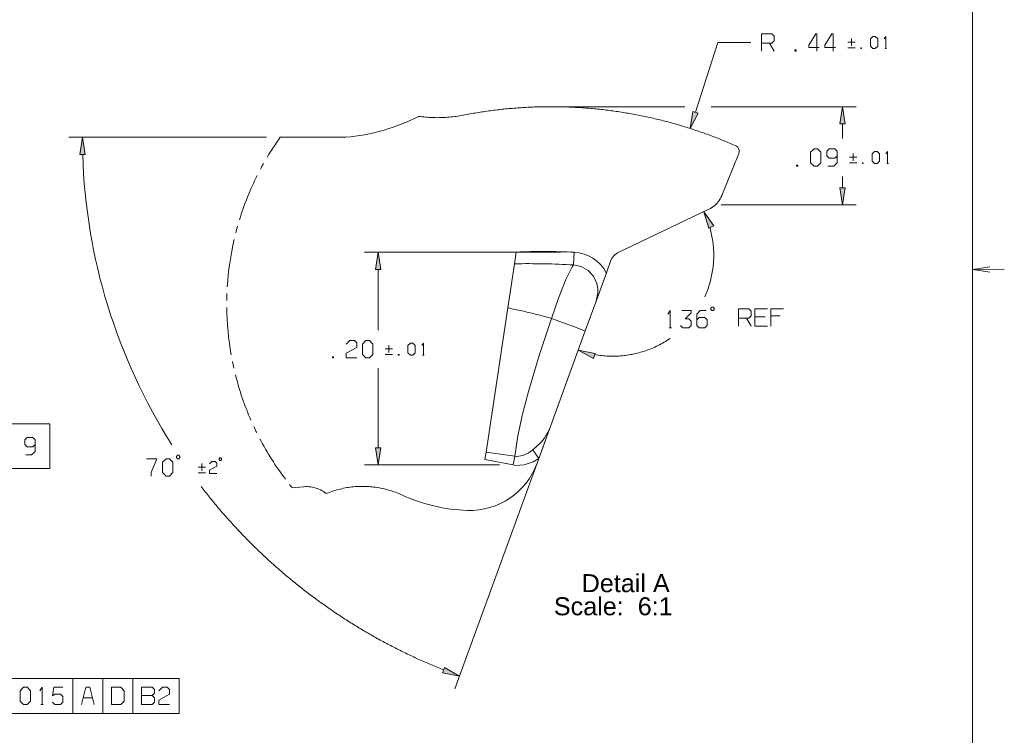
# Model space of a CAD drawing. Header units: inches. Extents: x 7.6 to 26, y -2.6 to 4.5.
# Tile 8 of 16: x 13.2 to 16, y -0.1 to 1.9. Entities that reach past the tile are written whole.
import ezdxf

# ---------------------------------------------------------------- set-up
doc = ezdxf.new("R2010")
doc.units = ezdxf.units.IN
doc.header["$MEASUREMENT"] = 0
doc.layers.get('0').update_dxf_attribs({"lineweight": 25})
doc.styles.add('PDF Monospace821BT-Roman', font='arial.ttf')

msp = doc.modelspace()

# ---------------------------------------------------------------- hatches: boundary and pattern name
for points in [[(15.1474, 1.6844), (15.1397, 1.6349), (15.1623, 1.6796), (15.1474, 1.6844), (15.1474, 1.6844), (15.1474, 1.6844)], [(15.5857, 1.6484), (15.5778, 1.6978), (15.57, 1.6484), (15.5857, 1.6484), (15.5857, 1.6484), (15.5857, 1.6484)], [(13.3967, 1.5603), (13.3889, 1.6096), (13.381, 1.5603), (13.3967, 1.5603), (13.3967, 1.5603), (13.3967, 1.5603)], [(15.57, 1.4644), (15.5778, 1.4151), (15.5857, 1.4644), (15.57, 1.4644), (15.57, 1.4644), (15.57, 1.4644)], [(15.2071, 1.3542), (15.1787, 1.3954), (15.1929, 1.3475), (15.2071, 1.3542), (15.2071, 1.3542), (15.2071, 1.3542)], [(14.2485, 1.2293), (14.2407, 1.2787), (14.2328, 1.2293), (14.2485, 1.2293), (14.2485, 1.2293), (14.2485, 1.2293)], [(14.866, 0.9871), (14.8169, 0.9966), (14.8607, 0.9723), (14.866, 0.9871), (14.866, 0.9871), (14.866, 0.9871)], [(14.2328, 0.7152), (14.2407, 0.6658), (14.2485, 0.7152), (14.2328, 0.7152), (14.2328, 0.7152), (14.2328, 0.7152)], [(14.4262, 0.0675), (14.4753, 0.058), (14.4316, 0.0822), (14.4262, 0.0675), (14.4262, 0.0675), (14.4262, 0.0675)]]:
    msp.add_hatch(color=7).paths.add_polyline_path(points)

# ---------------------------------------------------------------- linework, layer by layer
at = {"color": 7, "lineweight": 9}
for points in [[(15.9528, 3.8417), (7.7292, 3.8417), (7.7292, -1.3815), (15.9528, -1.3815)], [(15.6586, 1.8724), (15.6656, 1.8654), (15.6726, 1.8654), (15.6796, 1.8724), (15.6796, 1.8934), (15.6726, 1.9004), (15.6656, 1.9004), (15.6586, 1.8934)], [(15.441, 1.8612), (15.441, 1.8579), (15.4443, 1.8579), (15.4443, 1.8612)], [(15.6306, 1.8677), (15.6306, 1.8654), (15.6329, 1.8654), (15.6329, 1.8677)], [(15.1474, 1.6844), (15.1397, 1.6349), (15.1623, 1.6796)], [(15.5857, 1.6484), (15.5778, 1.6978), (15.57, 1.6484)], [(13.3967, 1.5603), (13.3889, 1.6096), (13.381, 1.5603)], [(15.486, 1.5364), (15.496, 1.5264), (15.506, 1.5264), (15.516, 1.5364), (15.516, 1.5664), (15.506, 1.5764), (15.496, 1.5764), (15.486, 1.5664)], [(15.6637, 1.5408), (15.6707, 1.5339), (15.6777, 1.5339), (15.6846, 1.5408), (15.6846, 1.5619), (15.6777, 1.5689), (15.6707, 1.5689), (15.6637, 1.5619)], [(15.6357, 1.5362), (15.6357, 1.5339), (15.638, 1.5339), (15.638, 1.5362)], [(15.446, 1.5297), (15.446, 1.5264), (15.4494, 1.5264), (15.4494, 1.5297)], [(15.57, 1.4644), (15.5778, 1.4151), (15.5857, 1.4644)], [(15.2071, 1.3542), (15.1787, 1.3954), (15.1929, 1.3475)], [(14.2485, 1.2293), (14.2407, 1.2787), (14.2328, 1.2293)], [(15.2019, 1.1104), (15.2052, 1.1104), (15.2085, 1.1137), (15.2085, 1.1171), (15.2052, 1.1204), (15.2019, 1.1204), (15.1985, 1.1171), (15.1985, 1.1137)], [(14.1955, 0.9842), (14.2055, 0.9742), (14.2155, 0.9742), (14.2255, 0.9842), (14.2255, 1.0142), (14.2155, 1.0242), (14.2055, 1.0242), (14.1955, 1.0142)], [(14.3265, 0.9887), (14.3335, 0.9817), (14.3405, 0.9817), (14.3475, 0.9887), (14.3475, 1.0098), (14.3405, 1.0167), (14.3335, 1.0167), (14.3265, 1.0098)], [(14.866, 0.9871), (14.8169, 0.9966), (14.8607, 0.9723)], [(14.1089, 0.9776), (14.1089, 0.9742), (14.1122, 0.9742), (14.1122, 0.9776)], [(14.2985, 0.9841), (14.2985, 0.9817), (14.3008, 0.9817), (14.3008, 0.9841)], [(13.0398, 0.7842), (13.0398, 0.6555), (13.2952, 0.6555), (13.2952, 0.7842)], [(14.2328, 0.7152), (14.2407, 0.6658), (14.2485, 0.7152)], [(13.6196, 0.6437), (13.6296, 0.6337), (13.6396, 0.6337), (13.6496, 0.6437), (13.6496, 0.6737), (13.6396, 0.6837), (13.6296, 0.6837), (13.6196, 0.6737)], [(13.663, 0.6837), (13.6663, 0.6837), (13.6696, 0.687), (13.6696, 0.6903), (13.6663, 0.6937), (13.663, 0.6937), (13.6596, 0.6903), (13.6596, 0.687)], [(13.785, 0.6792), (13.7874, 0.6792), (13.7896, 0.6815), (13.7896, 0.6839), (13.7874, 0.6862), (13.785, 0.6862), (13.7826, 0.6839), (13.7826, 0.6815)], [(14.4262, 0.0675), (14.4753, 0.058), (14.4316, 0.0822)], [(13.6676, -0.0495), (13.6676, 0.0505), (12.9493, 0.0505), (12.9493, -0.0495)], [(13.2093, -0.0145), (13.2193, -0.0245), (13.2293, -0.0245), (13.2393, -0.0145), (13.2393, 0.0155), (13.2293, 0.0255), (13.2193, 0.0255), (13.2093, 0.0155)], [(13.4726, -0.0245), (13.4993, -0.0245), (13.5093, -0.0145), (13.5093, 0.0155), (13.4993, 0.0255), (13.4726, 0.0255)]]:
    msp.add_lwpolyline(points, close=True, dxfattribs=at)
for points in [[(15.3443, 1.8579), (15.3443, 1.9079), (15.3743, 1.9079), (15.381, 1.9012), (15.381, 1.8879), (15.3743, 1.8812), (15.3443, 1.8812)], [(15.5043, 1.8579), (15.5043, 1.9079), (15.501, 1.9079), (15.481, 1.8746), (15.481, 1.8679), (15.511, 1.8679)], [(15.551, 1.8579), (15.551, 1.9079), (15.5476, 1.9079), (15.5276, 1.8746), (15.5276, 1.8679), (15.5576, 1.8679)], [(15.6983, 1.8934), (15.7029, 1.9004), (15.7029, 1.8654)], [(15.1548, 1.6819), (15.2193, 1.8829), (15.3143, 1.8829)], [(15.3676, 1.8812), (15.381, 1.8579)], [(15.5933, 1.8841), (15.6143, 1.8841)], [(15.6037, 1.8735), (15.6037, 1.8946)], [(15.5933, 1.8677), (15.6143, 1.8677)], [(15.7006, 1.8654), (15.7053, 1.8654)], [(14.7799, 1.6978), (15.1237, 1.6978)], [(15.1999, 1.6978), (15.6172, 1.6978)], [(15.5778, 1.6064), (15.5778, 1.6484)], [(13.9187, 1.6096), (13.3495, 1.6096)], [(15.536, 1.5264), (15.5527, 1.5264), (15.5627, 1.5364), (15.5627, 1.5697), (15.556, 1.5764), (15.5394, 1.5764), (15.5327, 1.5697), (15.5327, 1.5564), (15.5394, 1.5497), (15.556, 1.5497), (15.5627, 1.5564)], [(15.6088, 1.542), (15.6088, 1.563)], [(15.7033, 1.5619), (15.708, 1.5689), (15.708, 1.5339)], [(13.9108, 1.5348), (13.9083, 1.5305), (13.906, 1.5262), (13.9036, 1.5219), (13.9013, 1.5175)], [(15.5983, 1.5525), (15.6194, 1.5525)], [(15.5983, 1.5362), (15.6194, 1.5362)], [(15.7057, 1.5339), (15.7103, 1.5339)], [(15.5778, 1.4644), (15.5778, 1.4964)], [(15.2287, 1.4151), (15.6172, 1.4151)], [(13.8357, 1.3533), (13.8344, 1.3485), (13.833, 1.3438), (13.8318, 1.339), (13.8305, 1.3343)], [(15.1815, 1.1504), (15.1835, 1.1549), (15.1854, 1.1594), (15.1872, 1.164), (15.189, 1.1686), (15.1907, 1.1732), (15.1923, 1.1779), (15.1938, 1.1826), (15.1952, 1.1873), (15.1966, 1.192), (15.1978, 1.1967), (15.199, 1.2015), (15.2001, 1.2063), (15.2012, 1.2112), (15.2021, 1.216), (15.203, 1.2208), (15.2038, 1.2257), (15.2045, 1.2305), (15.2051, 1.2354), (15.2057, 1.2403), (15.2061, 1.2452), (15.2065, 1.2501), (15.2068, 1.2551), (15.207, 1.2599), (15.2071, 1.2648), (15.2071, 1.2698), (15.2071, 1.2747), (15.207, 1.2796), (15.2068, 1.2846), (15.2065, 1.2894), (15.2061, 1.2944), (15.2057, 1.2993), (15.2051, 1.3042), (15.2045, 1.309), (15.2038, 1.3139), (15.203, 1.3187), (15.2021, 1.3236), (15.2012, 1.3285), (15.2002, 1.3332), (15.1991, 1.338), (15.1978, 1.3428), (15.1966, 1.3476), (15.1962, 1.349)], [(14.7655, 1.2787), (14.2013, 1.2787)], [(14.2407, 1.0542), (14.2407, 1.2293)], [(16.0024, 1.2369), (15.9531, 1.2289), (16.0025, 1.2213)], [(16.0442, 1.2294), (15.9531, 1.2289)], [(13.8052, 1.1593), (13.8051, 1.1544), (13.8049, 1.1494), (13.8048, 1.1445), (13.8047, 1.1396)], [(15.0752, 1.1004), (15.0819, 1.1104), (15.0819, 1.0604)], [(15.1119, 1.0671), (15.1185, 1.0604), (15.1352, 1.0604), (15.1419, 1.0671), (15.1419, 1.0804), (15.1352, 1.0871), (15.1252, 1.0871), (15.1419, 1.1037), (15.1419, 1.1104), (15.1152, 1.1104)], [(15.1585, 1.0837), (15.1652, 1.0904), (15.1819, 1.0904), (15.1885, 1.0837), (15.1885, 1.0671), (15.1819, 1.0604), (15.1652, 1.0604), (15.1585, 1.0671), (15.1585, 1.1004), (15.1685, 1.1104), (15.1852, 1.1104)], [(15.2785, 1.0654), (15.2785, 1.1154), (15.3085, 1.1154), (15.3152, 1.1087), (15.3152, 1.0954), (15.3085, 1.0887), (15.2785, 1.0887)], [(15.3619, 1.1154), (15.3252, 1.1154), (15.3252, 1.0654), (15.3619, 1.0654)], [(15.4085, 1.1154), (15.3719, 1.1154), (15.3719, 1.0654)], [(14.6859, 0.7096), (14.6724, 0.6998), (14.6569, 0.6928), (14.6402, 0.6904), (14.6344, 0.691), (14.6433, 0.7498), (14.6568, 0.8126), (14.6736, 0.8771), (14.7048, 0.9811), (14.7402, 1.0881), (14.8065, 1.0639), (14.8333, 1.0536), (14.8367, 1.0521), (14.8371, 1.0518)], [(15.3019, 1.0887), (15.3152, 1.0654)], [(15.3252, 1.0921), (15.3552, 1.0921)], [(15.3719, 1.0954), (15.3985, 1.0954)], [(15.0785, 1.0604), (15.0852, 1.0604)], [(14.1489, 1.0142), (14.1589, 1.0242), (14.1722, 1.0242), (14.1789, 1.0176), (14.1789, 1.0042), (14.1489, 0.9876), (14.1489, 0.9742), (14.1789, 0.9742)], [(14.8648, 0.9837), (14.8696, 0.9828), (14.8745, 0.9821), (14.8794, 0.9814), (14.8843, 0.9808), (14.8892, 0.9803), (14.8941, 0.9799), (14.899, 0.9796), (14.904, 0.9793), (14.9088, 0.9792), (14.9137, 0.9791), (14.9187, 0.9791), (14.9236, 0.9792), (14.9285, 0.9793), (14.9335, 0.9796), (14.9383, 0.9798), (14.9433, 0.9803), (14.9481, 0.9807), (14.953, 0.9814), (14.9579, 0.982), (14.9628, 0.9828), (14.9676, 0.9836), (14.9724, 0.9845), (14.9773, 0.9855), (14.9821, 0.9866), (14.9869, 0.9877), (14.9917, 0.9889), (14.9964, 0.9903), (15.0011, 0.9917), (15.0058, 0.9931), (15.0105, 0.9946), (15.0151, 0.9963), (15.0197, 0.998), (15.0243, 0.9998), (15.0289, 1.0017), (15.0334, 1.0036), (15.0378, 1.0056), (15.0423, 1.0077), (15.0467, 1.0099), (15.0511, 1.0121), (15.0555, 1.0144), (15.0598, 1.0169), (15.064, 1.0193), (15.0683, 1.0219), (15.0724, 1.0244), (15.0765, 1.0271), (15.0806, 1.0298), (15.0814, 1.0304)], [(14.2612, 1.0004), (14.2822, 1.0004)], [(14.2717, 0.9899), (14.2717, 1.0109)], [(14.3662, 1.0098), (14.3708, 1.0167), (14.3708, 0.9817)], [(14.2612, 0.9841), (14.2822, 0.9841)], [(14.3685, 0.9817), (14.3732, 0.9817)], [(13.821, 0.9635), (13.822, 0.9587), (13.823, 0.9539), (13.8241, 0.9491), (13.8251, 0.9443)], [(14.2407, 0.7152), (14.2407, 0.9442)], [(13.8822, 0.7769), (13.8843, 0.7725), (13.8865, 0.768), (13.8886, 0.7636), (13.8908, 0.7592)], [(14.7341, 0.7689), (14.7194, 0.7426), (14.7092, 0.7308), (14.6859, 0.7096), (14.7033, 0.6844), (14.6869, 0.6747), (14.6611, 0.666), (14.6362, 0.6648), (14.6295, 0.6658), (14.5483, 0.6816)], [(13.2258, 0.6948), (13.2425, 0.6948), (13.2525, 0.7048), (13.2525, 0.7382), (13.2458, 0.7448), (13.2292, 0.7448), (13.2225, 0.7382), (13.2225, 0.7248), (13.2292, 0.7182), (13.2458, 0.7182), (13.2525, 0.7248)], [(14.7206, 0.7319), (14.4619, 0.021)], [(13.573, 0.6837), (13.603, 0.6837), (13.5863, 0.6437), (13.5863, 0.6337)], [(14.6295, 0.6658), (14.6344, 0.691), (14.5515, 0.7023)], [(13.722, 0.6598), (13.743, 0.6598)], [(13.7325, 0.6494), (13.7325, 0.6703)], [(13.7546, 0.6692), (13.7617, 0.6762), (13.771, 0.6762), (13.7757, 0.6715), (13.7757, 0.6622), (13.7546, 0.6505), (13.7546, 0.6412), (13.7757, 0.6412)], [(14.5902, 0.6658), (14.2013, 0.6658)], [(13.722, 0.6435), (13.743, 0.6435)], [(13.7306, 0.6037), (13.7337, 0.5998), (13.7367, 0.5959), (13.7397, 0.592), (13.7427, 0.5882), (13.7458, 0.5843), (13.7488, 0.5805), (13.7519, 0.5766), (13.755, 0.5728), (13.7581, 0.5689), (13.7612, 0.5651), (13.7643, 0.5613), (13.7674, 0.5576), (13.7706, 0.5537), (13.7737, 0.55), (13.7769, 0.5462), (13.7801, 0.5424), (13.7833, 0.5387), (13.7865, 0.5349), (13.7896, 0.5312), (13.7929, 0.5275), (13.7961, 0.5237), (13.7994, 0.5201), (13.8026, 0.5164), (13.8059, 0.5127), (13.8092, 0.509), (13.8124, 0.5053), (13.8158, 0.5017), (13.819, 0.498), (13.8224, 0.4944), (13.8257, 0.4908), (13.829, 0.4872), (13.8324, 0.4836), (13.8358, 0.48), (13.8391, 0.4764), (13.8425, 0.4728), (13.8459, 0.4693), (13.8493, 0.4657), (13.8527, 0.4621), (13.8562, 0.4586), (13.8596, 0.4551), (13.863, 0.4516), (13.8665, 0.4481), (13.8699, 0.4446), (13.8734, 0.4411), (13.8769, 0.4376), (13.8804, 0.4342), (13.8839, 0.4307), (13.8874, 0.4273), (13.891, 0.4239), (13.8945, 0.4205), (13.898, 0.417), (13.9016, 0.4136), (13.9052, 0.4103), (13.9087, 0.4069), (13.9124, 0.4035), (13.916, 0.4001), (13.9196, 0.3968), (13.9232, 0.3935), (13.9268, 0.3901), (13.9305, 0.3869), (13.9341, 0.3835), (13.9378, 0.3803), (13.9415, 0.3769), (13.9451, 0.3737), (13.9488, 0.3704), (13.9525, 0.3672), (13.9562, 0.3639), (13.9599, 0.3607), (13.9637, 0.3575), (13.9674, 0.3543), (13.9711, 0.3511), (13.9749, 0.3479), (13.9787, 0.3448), (13.9824, 0.3416), (13.9862, 0.3385), (13.99, 0.3353), (13.9938, 0.3322), (13.9976, 0.3291), (14.0015, 0.326), (14.0053, 0.3229), (14.0091, 0.3198), (14.013, 0.3167), (14.0168, 0.3137), (14.0207, 0.3107), (14.0246, 0.3076), (14.0285, 0.3046), (14.0324, 0.3016), (14.0362, 0.2986), (14.0401, 0.2956), (14.0441, 0.2926), (14.048, 0.2896), (14.0519, 0.2867), (14.0559, 0.2838), (14.0599, 0.2808), (14.0638, 0.2779), (14.0678, 0.2751), (14.0717, 0.2721), (14.0758, 0.2693), (14.0797, 0.2664), (14.0837, 0.2635), (14.0878, 0.2607), (14.0918, 0.2578), (14.0958, 0.2551), (14.0999, 0.2522), (14.104, 0.2494), (14.108, 0.2467), (14.1121, 0.2439), (14.1161, 0.2411), (14.1202, 0.2384), (14.1243, 0.2356), (14.1284, 0.2329), (14.1325, 0.2302), (14.1366, 0.2275), (14.1408, 0.2248), (14.1449, 0.2221), (14.149, 0.2195), (14.1532, 0.2169), (14.1573, 0.2142), (14.1615, 0.2116), (14.1656, 0.2089), (14.1699, 0.2064), (14.174, 0.2037), (14.1782, 0.2012), (14.1824, 0.1986), (14.1866, 0.1961), (14.1908, 0.1935), (14.1951, 0.191), (14.1993, 0.1885), (14.2035, 0.186), (14.2078, 0.1835), (14.212, 0.181), (14.2163, 0.1786), (14.2205, 0.1762), (14.2249, 0.1737), (14.2291, 0.1713), (14.2334, 0.1689), (14.2377, 0.1664), (14.242, 0.1641), (14.2463, 0.1617), (14.2506, 0.1594), (14.255, 0.157), (14.2593, 0.1546), (14.2636, 0.1523), (14.268, 0.1501), (14.2724, 0.1478), (14.2767, 0.1455), (14.281, 0.1432), (14.2854, 0.141), (14.2898, 0.1387), (14.2942, 0.1364), (14.2986, 0.1342), (14.303, 0.1321), (14.3074, 0.1298), (14.3118, 0.1277), (14.3162, 0.1255), (14.3207, 0.1234), (14.3251, 0.1212), (14.3295, 0.1191), (14.334, 0.117), (14.3385, 0.1149), (14.3429, 0.1128), (14.3474, 0.1107), (14.3518, 0.1087), (14.3563, 0.1067), (14.3608, 0.1046), (14.3653, 0.1026), (14.3698, 0.1006), (14.3743, 0.0986), (14.3787, 0.0966), (14.3833, 0.0946), (14.3878, 0.0927), (14.3924, 0.0907), (14.3969, 0.0888), (14.4014, 0.0869), (14.406, 0.0851), (14.4105, 0.0832), (14.4151, 0.0813), (14.4196, 0.0794), (14.4242, 0.0776), (14.4287, 0.0757), (14.4292, 0.0755)], [(13.9854, 0.6098), (13.9885, 0.606), (13.9916, 0.6021), (13.9931, 0.6003)], [(13.361, 0.0505), (13.361, -0.0495)], [(13.4476, 0.0505), (13.4476, -0.0495)], [(13.5343, 0.0505), (13.5343, -0.0495)], [(13.266, 0.0155), (13.2726, 0.0255), (13.2726, -0.0245)], [(13.3026, -0.0178), (13.3093, -0.0245), (13.326, -0.0245), (13.3326, -0.0178), (13.3326, -0.0011), (13.326, 0.0055), (13.3093, 0.0055), (13.3026, 0.0005), (13.306, 0.0255), (13.3326, 0.0255)], [(13.4226, -0.0245), (13.4101, 0.0255), (13.3985, 0.0255), (13.386, -0.0245)], [(13.5593, 0.0022), (13.5893, 0.0022), (13.596, 0.0089), (13.596, 0.0189), (13.5893, 0.0255), (13.5593, 0.0255), (13.5593, -0.0245), (13.5893, -0.0245), (13.596, -0.0178), (13.596, -0.0045), (13.5893, 0.0022)], [(13.6093, 0.0155), (13.6193, 0.0255), (13.6326, 0.0255), (13.6393, 0.0189), (13.6393, 0.0055), (13.6093, -0.0111), (13.6093, -0.0245), (13.6393, -0.0245)], [(13.2693, -0.0245), (13.276, -0.0245)], [(13.391, -0.0045), (13.4176, -0.0045)]]:
    msp.add_lwpolyline(points, dxfattribs=at)
at = {"color": 7, "lineweight": 20}
msp.add_lwpolyline([(13.958, 1.6096), (14.1471, 1.6096, 0.096), (14.3572, 1.6699), (14.3621, 1.6693), (14.367, 1.6687), (14.3719, 1.6682), (14.3767, 1.6677), (14.3817, 1.6673), (14.3866, 1.6669), (14.3915, 1.6667), (14.3964, 1.6664), (14.4013, 1.6662), (14.4062, 1.6662), (14.4112, 1.6661), (14.4161, 1.6662), (14.421, 1.6662), (14.4259, 1.6664), (14.4308, 1.6666), (14.4358, 1.6669), (14.4407, 1.6672), (14.4455, 1.6676), (14.4505, 1.6681), (14.4553, 1.6686), (14.4603, 1.6692), (14.4651, 1.6698), (14.47, 1.6705), (14.4749, 1.6713), (14.4797, 1.6722), (14.4846, 1.673), (14.4858, 1.6733), (14.4858, 1.6733), (14.4907, 1.6743), (14.4955, 1.6752), (14.5003, 1.6761), (14.5052, 1.6769), (14.51, 1.6778), (14.5149, 1.6787), (14.5197, 1.6795), (14.5246, 1.6803), (14.5294, 1.6811), (14.5343, 1.6819), (14.5392, 1.6826), (14.544, 1.6834), (14.5489, 1.6841), (14.5537, 1.6848), (14.5586, 1.6855), (14.5635, 1.6861), (14.5684, 1.6868), (14.5733, 1.6874), (14.5781, 1.688), (14.583, 1.6886), (14.5879, 1.6892), (14.5928, 1.6897), (14.5977, 1.6903), (14.6026, 1.6907), (14.6075, 1.6912), (14.6124, 1.6917), (14.6173, 1.6922), (14.6222, 1.6926), (14.6271, 1.693), (14.632, 1.6935), (14.6369, 1.6939), (14.6418, 1.6942), (14.6467, 1.6946), (14.6517, 1.6949), (14.6565, 1.6953), (14.6615, 1.6955), (14.6664, 1.6958), (14.6713, 1.6961), (14.6762, 1.6963), (14.6811, 1.6965), (14.686, 1.6967), (14.691, 1.6969), (14.6959, 1.6971), (14.7008, 1.6972), (14.7057, 1.6973), (14.7106, 1.6975), (14.7155, 1.6976), (14.7205, 1.6976), (14.7254, 1.6977), (14.7303, 1.6978), (14.7352, 1.6978), (14.7401, 1.6978), (14.7451, 1.6978), (14.75, 1.6977), (14.7549, 1.6977), (14.7599, 1.6976), (14.7648, 1.6975), (14.7696, 1.6974), (14.7746, 1.6973), (14.7795, 1.6971), (14.7844, 1.6969), (14.7894, 1.6968), (14.7943, 1.6966), (14.7992, 1.6964), (14.8041, 1.6961), (14.809, 1.6959), (14.8139, 1.6956), (14.8188, 1.6953), (14.8237, 1.695), (14.8287, 1.6946), (14.8336, 1.6943), (14.8385, 1.6939), (14.8434, 1.6935), (14.8483, 1.6932), (14.8532, 1.6927), (14.8581, 1.6923), (14.863, 1.6919), (14.8679, 1.6914), (14.8728, 1.6909), (14.8777, 1.6903), (14.8826, 1.6898), (14.8875, 1.6893), (14.8924, 1.6887), (14.8972, 1.6881), (14.9021, 1.6875), (14.907, 1.6869), (14.9119, 1.6862), (14.9168, 1.6856), (14.9217, 1.6849), (14.9265, 1.6842), (14.9314, 1.6835), (14.9362, 1.6828), (14.9411, 1.682), (14.946, 1.6812), (14.9508, 1.6805), (14.9557, 1.6796), (14.9605, 1.6788), (14.9654, 1.678), (14.9702, 1.6771), (14.9751, 1.6762), (14.9799, 1.6753), (14.9847, 1.6744), (14.9896, 1.6735), (14.9944, 1.6726), (14.9992, 1.6716), (15.004, 1.6706), (15.0089, 1.6696), (15.0137, 1.6686), (15.0185, 1.6676), (15.0233, 1.6664), (15.0281, 1.6654), (15.0329, 1.6643), (15.0377, 1.6632), (15.0425, 1.6621), (15.0473, 1.6609), (15.0521, 1.6598), (15.0568, 1.6585), (15.0616, 1.6573), (15.0664, 1.6562), (15.0711, 1.6549), (15.0759, 1.6537), (15.0806, 1.6523), (15.0854, 1.6511), (15.0901, 1.6498), (15.0949, 1.6485), (15.0996, 1.6471), (15.1044, 1.6457), (15.1091, 1.6444), (15.1138, 1.643), (15.1185, 1.6415), (15.1232, 1.6401), (15.1279, 1.6387), (15.1326, 1.6372), (15.1373, 1.6357), (15.142, 1.6342), (15.1467, 1.6327), (15.1513, 1.6312), (15.156, 1.6296), (15.1607, 1.628), (15.1653, 1.6264), (15.17, 1.6248), (15.1746, 1.6232), (15.1792, 1.6216), (15.1839, 1.6199), (15.1885, 1.6182), (15.1931, 1.6165), (15.1978, 1.6148), (15.2024, 1.6131), (15.2069, 1.6113), (15.2116, 1.6096), (15.2162, 1.6078), (15.2208, 1.606), (15.2253, 1.6042), (15.2299, 1.6023), (15.2344, 1.6005), (15.239, 1.5986), (15.2435, 1.5967), (15.248, 1.5948), (15.2526, 1.5929), (15.2571, 1.591), (15.2617, 1.589), (15.2662, 1.5871), (15.2707, 1.5851), (15.2724, 1.5842), (15.2762, 1.5812), (15.279, 1.5772), (15.2805, 1.5726), (15.2808, 1.5678), (15.2796, 1.563), (15.2306, 1.442), (15.2301, 1.4407), (15.228, 1.4363), (15.2257, 1.432), (15.223, 1.4278), (15.2201, 1.4239), (15.2169, 1.4201), (15.2135, 1.4165), (15.2099, 1.4132), (15.2061, 1.4101), (15.2021, 1.4073), (15.1978, 1.4048), (15.1935, 1.4025), (14.9302, 1.2764), (14.926, 1.274), (14.922, 1.2711), (14.9185, 1.2676), (14.9155, 1.2637), (14.913, 1.2596), (14.9112, 1.2554), (14.8979, 1.2189), (14.8673, 1.1349), (14.8371, 1.0518), (14.7341, 0.7689), (14.7033, 0.6844), (14.6984, 0.6708, -0.323579), (14.498, 0.535, -0.101075), (14.3087, 0.5795), (14.3042, 0.5815), (14.2997, 0.5835), (14.2951, 0.5853), (14.2905, 0.5871), (14.2859, 0.5887), (14.2812, 0.5903), (14.2766, 0.5919), (14.2719, 0.5933), (14.2671, 0.5946), (14.2624, 0.5959), (14.2576, 0.5971), (14.2528, 0.5982), (14.248, 0.5992), (14.2431, 0.6001), (14.2383, 0.6009), (14.2334, 0.6017), (14.2285, 0.6023), (14.2237, 0.6028), (14.2187, 0.6033), (14.2139, 0.6037), (14.209, 0.6039), (14.204, 0.6042), (14.1991, 0.6043), (14.1942, 0.6043), (14.1892, 0.6042), (14.1844, 0.6041), (14.1794, 0.6038), (14.1745, 0.6035), (14.1696, 0.603), (14.1647, 0.6026), (14.1599, 0.6019), (14.155, 0.6012), (14.1501, 0.6005), (14.1453, 0.5996), (14.1404, 0.5986), (14.1356, 0.5976), (14.1308, 0.5964), (14.1261, 0.5952), (14.1213, 0.5939), (14.1166, 0.5925), (14.1119, 0.591), (14.1073, 0.5894), (14.1026, 0.5878), (14.098, 0.586), (14.0935, 0.5842), (14.0913, 0.5833), (14.0874, 0.5863), (14.0833, 0.589), (14.079, 0.5915), (14.0746, 0.5938), (14.0702, 0.5959), (14.0656, 0.5977), (14.061, 0.5992), (14.0562, 0.6005), (14.0514, 0.6017), (14.0466, 0.6025), (14.0417, 0.603), (14.0368, 0.6034), (14.0319, 0.6034), (14.0269, 0.6032), (14.0251, 0.603), (13.9931, 0.6003)], format="xyb", dxfattribs=at)
msp.add_lwpolyline([(14.5483, 0.6816), (14.5515, 0.7023), (14.6139, 1.1185), (14.633, 1.2454), (14.638, 1.2788)], dxfattribs=at)
at = {"color": 7, "lineweight": 9}
for points in [[(14.8978, 1.2189, 0.268106), (14.8049, 1.2787), (14.8033, 1.2421), (14.8257, 1.2375), (14.8455, 1.2262), (14.8609, 1.2093), (14.8703, 1.1887), (14.873, 1.1744), (14.873, 1.1604), (14.8673, 1.1349)], [(14.6139, 1.1185), (14.6158, 1.118), (14.6207, 1.1171), (14.6255, 1.116), (14.6303, 1.115), (14.6351, 1.1139), (14.6399, 1.1129), (14.6447, 1.1119), (14.6495, 1.1107), (14.6543, 1.1097), (14.6591, 1.1086), (14.6639, 1.1075), (14.6687, 1.1064), (14.6735, 1.1052), (14.6783, 1.1041), (14.683, 1.1029), (14.6878, 1.1017), (14.6926, 1.1005), (14.6974, 1.0994), (14.7021, 1.0982), (14.7069, 1.0969), (14.7117, 1.0957), (14.7165, 1.0945), (14.7212, 1.0932), (14.726, 1.092), (14.7308, 1.0907), (14.7355, 1.0894), (14.7402, 1.0881), (14.7604, 1.1467), (14.7814, 1.1998), (14.7994, 1.2367), (14.8033, 1.2421, 0.017184), (14.633, 1.2454)]]:
    msp.add_lwpolyline(points, format="xyb", dxfattribs=at)
for centre, radius, start, end in [((14.6254, 1.1355), 0.8186, 144.6036, 149.4259), ((15.0409, 1.6099), 1.6521, 181.7219, 212.4421), ((14.649, 1.1236), 0.8452, 153.5563, 162.8947), ((14.647, 1.1267), 0.8425, 167.0753, 176.4438), ((14.72, -0.5023), 1.783, 87.2691, 92.6356), ((14.6443, 1.1286), 0.8397, 180.5945, 189.9986), ((14.6358, 1.1274), 0.8311, 194.0867, 203.5877), ((14.636, 1.1275), 0.8314, 207.6598, 217.1539)]:
    msp.add_arc(centre, radius, start, end, dxfattribs=at)

# ---------------------------------------------------------------- texts
at = {"color": 7, "char_height": 0.05185, "attachment_point": 4, "style": 'PDF Monospace821BT-Roman'}
for s, insert in [('Detail A', (14.8268, 0.3251)), ('Scale:  6:1', (14.7467, 0.2585))]:
    msp.add_mtext(s, dxfattribs=dict(at, insert=insert))

doc.saveas('drawing.dxf')
